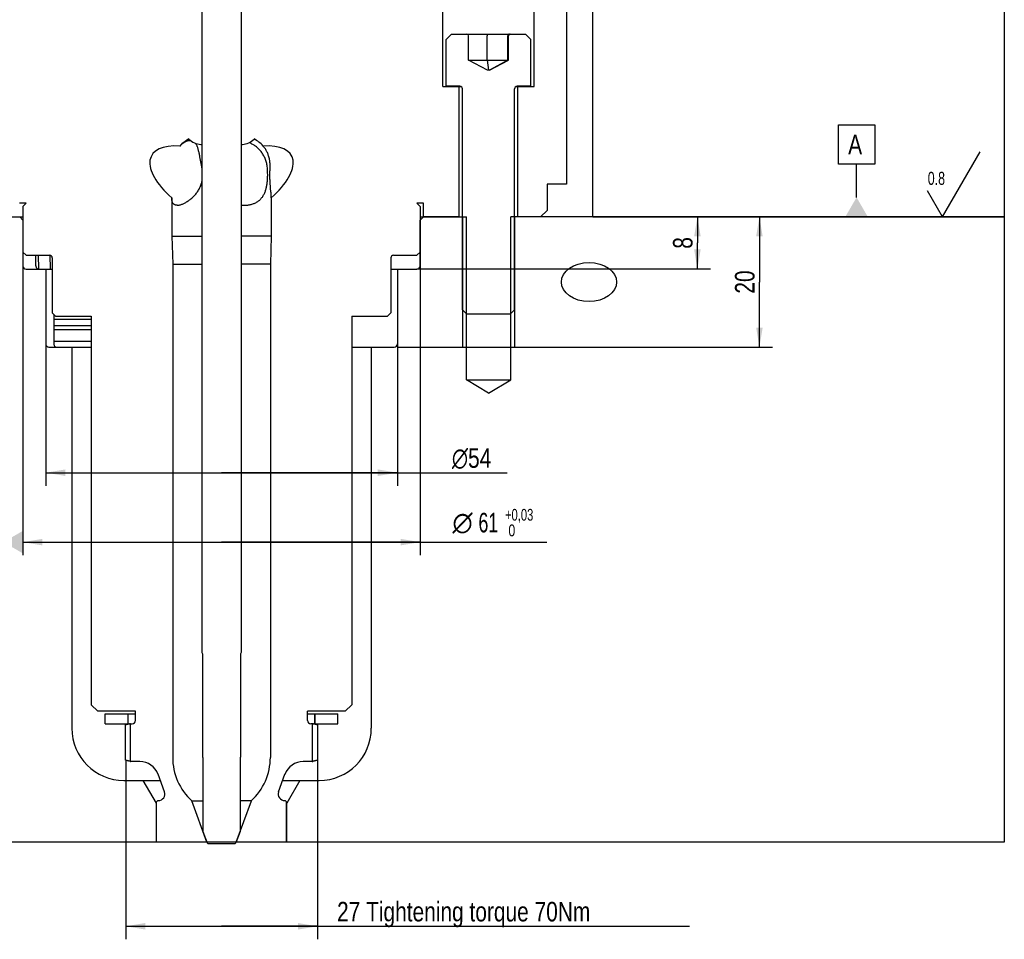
# Model space of a CAD drawing. Extents: x 0 to 1189, y 0 to 841.
# Tile 70 of 80: x 603 to 755, y 428 to 569. Entities that reach past the tile are written whole.
import ezdxf

# ---------------------------------------------------------------- set-up
doc = ezdxf.new("R2010")
doc.units = 0
doc.header["$LTSCALE"] = 65.395
doc.layers.get('0').update_dxf_attribs({"linetype": 'CONTINUOUS'})
for name, color, linetype in [('99M0012_BL10', 7, 'CONTINUOUS'), ('MG46096_3DSLA_N_45_R000_JG_BL12', 7, 'CONTINUOUS'), ('MG46_3DSLA_PPU_WEB_BL11', 7, 'CONTINUOUS'), ('MG46_3DSLA_PSUP_WEB_BL14', 7, 'CONTINUOUS')]:
    doc.layers.add(name, color=color, linetype=linetype)
doc.styles.get("Standard").update_dxf_attribs({"font": 'txt', "width": 0.8})
doc.styles.add('TEXTSTYLE_1', font='gdt', dxfattribs={"width": 0.8})
doc.dimstyles.new('DIMSTYLE_2', dxfattribs={"dimtxt": 3, "dimasz": 3, "dimexe": 2, "dimexo": 0, "dimgap": 0.75, "dimtad": 1, "dimtxsty": 'STANDARD', "dimblk": '_ARROW_FILLED', "dimblk1": '_ARROW_FILLED', "dimblk2": '_ARROW_FILLED', "dimcen": 0.09, "dimazin": 3, "dimtp": 0.3, "dimtm": 0.3, "dimtfac": 1, "dimtofl": 0, "dimtmove": 0, "dimatfit": 3, "dimtolj": 1})
doc.dimstyles.new('DIMSTYLE_4', dxfattribs={"dimtxt": 3, "dimasz": 3, "dimexe": 2, "dimexo": 0, "dimgap": 0.75, "dimtad": 1, "dimtxsty": 'STANDARD', "dimblk": '_ARROW_FILLED', "dimblk1": '_ARROW_FILLED', "dimblk2": '_ARROW_FILLED', "dimcen": 0.09, "dimazin": 3, "dimtp": 0.2, "dimtm": 0.2, "dimtfac": 1, "dimtofl": 0, "dimtmove": 0, "dimatfit": 3, "dimtolj": 1})
doc.dimstyles.new('DIMSTYLE_7', dxfattribs={"dimtxt": 3, "dimasz": 3, "dimexe": 2, "dimexo": 0, "dimgap": 0.75, "dimtad": 1, "dimtxsty": 'STANDARD', "dimblk": '_ARROW_FILLED', "dimblk1": '_ARROW_FILLED', "dimblk2": '_ARROW_FILLED', "dimcen": 0.09, "dimazin": 3, "dimtp": 0.5, "dimtm": 0.5, "dimtfac": 1, "dimtofl": 0, "dimtmove": 0, "dimatfit": 3, "dimtolj": 1})
doc.dimstyles.new('DIMSTYLE_8', dxfattribs={"dimtxt": 3, "dimasz": 3, "dimexe": 2, "dimexo": 0, "dimgap": 0.75, "dimtad": 1, "dimtxsty": 'STANDARD', "dimblk": '_ARROW_FILLED', "dimblk1": '_ARROW_FILLED', "dimblk2": '_ARROW_FILLED', "dimcen": 0.09, "dimazin": 3, "dimtol": 1, "dimtp": 0.03, "dimtfac": 0.6, "dimtofl": 0, "dimtmove": 0, "dimatfit": 3, "dimtolj": 1})

# ---------------------------------------------------------------- blocks, each defined once
blk = doc.blocks.new('_ARROW_FILLED')
at = {"color": 0, "linetype": 'BYBLOCK'}
blk.add_solid([(0, 0), (-1, 0.167), (-1, -0.167)], dxfattribs=at)
blk = doc.blocks.new('*D4')
at = {"color": 2, "linetype": 'CONTINUOUS'}
for p, q in [((607.34, 519.65), (607.34, 497.88)), ((661.34, 519.65), (661.34, 497.88)), ((607.34, 499.88), (634.34, 499.88)), ((661.34, 499.88), (634.34, 499.88)), ((634.34, 499.88), (678.21, 499.88))]:
    blk.add_line(p, q, dxfattribs=at)
at = {"color": 2, "linetype": 'CONTINUOUS', "xscale": 3, "yscale": 3, "zscale": 3, "rotation": 180}
blk.add_blockref('_ARROW_FILLED', (607.34, 499.88), dxfattribs=at)
at = {"color": 2, "linetype": 'CONTINUOUS', "xscale": 3, "yscale": 3, "zscale": 3}
blk.add_blockref('_ARROW_FILLED', (661.34, 499.88), dxfattribs=at)
at = {"color": 2, "linetype": 'CONTINUOUS', "insert": (669.71, 503.63), "char_height": 3, "width": 12.75, "attachment_point": 1, "style": 'TEXTSTYLE_1'}
blk.add_mtext('{\\Fgdt;n}\\Ftxt;54', dxfattribs=at)
blk = doc.blocks.new('*D8')
at = {"color": 2, "linetype": 'CONTINUOUS'}
for p, q in [((707.42, 539.15), (707.42, 535.15)), ((707.42, 531.15), (707.42, 535.15)), ((664.34, 531.15), (709.42, 531.15))]:
    blk.add_line(p, q, dxfattribs=at)
at = {"color": 2, "linetype": 'CONTINUOUS', "xscale": 3, "yscale": 3, "zscale": 3}
for p, rotation in [((707.42, 539.15), 90), ((707.42, 531.15), 270)]:
    blk.add_blockref('_ARROW_FILLED', p, dxfattribs=dict(at, rotation=rotation))
at = {"color": 2, "linetype": 'CONTINUOUS', "insert": (703.67, 535.15), "char_height": 3, "width": 3.5357, "attachment_point": 2, "rotation": 90}
blk.add_mtext('8', dxfattribs=at)
blk = doc.blocks.new('*D21')
at = {"color": 2, "linetype": 'CONTINUOUS'}
for p, q in [((619.62, 455.75), (619.62, 428.25)), ((649.07, 455.75), (649.07, 428.25)), ((619.62, 430.25), (634.34, 430.25)), ((649.07, 430.25), (634.34, 430.25)), ((634.34, 430.25), (706.22, 430.25))]:
    blk.add_line(p, q, dxfattribs=at)
at = {"color": 2, "linetype": 'CONTINUOUS', "xscale": 3, "yscale": 3, "zscale": 3, "rotation": 180}
blk.add_blockref('_ARROW_FILLED', (619.62, 430.25), dxfattribs=at)
at = {"color": 2, "linetype": 'CONTINUOUS', "xscale": 3, "yscale": 3, "zscale": 3}
blk.add_blockref('_ARROW_FILLED', (649.07, 430.25), dxfattribs=at)
at = {"color": 2, "linetype": 'CONTINUOUS', "insert": (652.08, 434), "char_height": 3, "width": 81.2143, "attachment_point": 1}
blk.add_mtext('27 Tightening torque 70Nm', dxfattribs=at)
blk = doc.blocks.new('*D23')
at = {"color": 2, "linetype": 'CONTINUOUS'}
for p, q in [((617.85, 661.85), (540.71, 661.85)), ((542.71, 661.85), (542.71, 600.5)), ((542.71, 539.15), (542.71, 600.5))]:
    blk.add_line(p, q, dxfattribs=at)
at = {"color": 2, "linetype": 'CONTINUOUS', "xscale": 3, "yscale": 3, "zscale": 3}
for p, rotation in [((542.71, 661.85), 90), ((542.71, 539.15), 270)]:
    blk.add_blockref('_ARROW_FILLED', p, dxfattribs=dict(at, rotation=rotation))
at = {"color": 2, "linetype": 'CONTINUOUS', "insert": (538.96, 600.5), "char_height": 3, "width": 15.75, "attachment_point": 2, "rotation": 90}
blk.add_mtext('122,7', dxfattribs=at)
blk = doc.blocks.new('*D27')
at = {"color": 2, "linetype": 'CONTINUOUS'}
for p, q in [((707.42, 539.15), (718.94, 539.15)), ((716.94, 539.15), (716.94, 529.15)), ((716.94, 519.15), (716.94, 529.15)), ((661.34, 519.15), (718.94, 519.15))]:
    blk.add_line(p, q, dxfattribs=at)
at = {"color": 2, "linetype": 'CONTINUOUS', "xscale": 3, "yscale": 3, "zscale": 3}
for p, rotation in [((716.94, 539.15), 90), ((716.94, 519.15), 270)]:
    blk.add_blockref('_ARROW_FILLED', p, dxfattribs=dict(at, rotation=rotation))
at = {"color": 2, "linetype": 'CONTINUOUS', "insert": (713.19, 529.15), "char_height": 3, "width": 7.0714, "attachment_point": 2, "rotation": 90}
blk.add_mtext('20', dxfattribs=at)
blk = doc.blocks.new('*D28')
at = {"color": 2, "linetype": 'CONTINUOUS'}
for p, q in [((603.84, 539.15), (603.84, 487.22)), ((664.84, 539.15), (664.84, 487.22)), ((603.84, 489.22), (634.34, 489.22)), ((664.84, 489.22), (634.34, 489.22)), ((634.34, 489.22), (684.3, 489.22))]:
    blk.add_line(p, q, dxfattribs=at)
at = {"color": 2, "linetype": 'CONTINUOUS', "xscale": 3, "yscale": 3, "zscale": 3, "rotation": 180}
blk.add_blockref('_ARROW_FILLED', (603.84, 489.22), dxfattribs=at)
at = {"color": 2, "linetype": 'CONTINUOUS', "xscale": 3, "yscale": 3, "zscale": 3}
blk.add_blockref('_ARROW_FILLED', (664.84, 489.22), dxfattribs=at)
at = {"color": 2, "linetype": 'CONTINUOUS', "style": 'TEXTSTYLE_1'}
blk.add_text('n', height=3, dxfattribs=at).set_placement((669.8, 490.72))
at = {"color": 2, "linetype": 'CONTINUOUS'}
for s, height, width, p in [('61', 3, 0.678571, (673.8, 490.72)), ('+0,03', 1.8, 0.714286, (677.87, 492.52)), (' 0', 1.8, 0.785714, (677.87, 490.12))]:
    blk.add_text(s, height=height, dxfattribs=dict(at, width=width)).set_placement(p)
blk = doc.blocks.new('SF0_BL19', base_point=(746.79, 544.15))
at = {"color": 2, "linetype": 'CONTINUOUS'}
for q in [(750.84, 549.15), (742.75, 543.15)]:
    blk.add_line((745.06, 539.15), q, dxfattribs=at)
at = {"color": 2, "linetype": 'CONTINUOUS', "width": 0.714286}
blk.add_text('0.8', height=2, dxfattribs=at).set_placement((742.79, 544.06))
blk = doc.blocks.new('99M0012_BL10', base_point=(734.44, 546.21))
at = {"layer": '99M0012_BL10', "color": 2, "linetype": 'CONTINUOUS'}
for p, q in [((729.07, 553.26), (734.64, 553.26)), ((729.07, 547.26), (729.07, 553.26)), ((734.64, 553.26), (734.64, 547.26)), ((734.64, 547.26), (729.07, 547.26)), ((731.86, 542.15), (731.86, 547.26)), ((727.63, 539.15), (741.25, 539.15))]:
    blk.add_line(p, q, dxfattribs=at)
blk.add_solid([(733.59, 539.15), (730.13, 539.15), (731.86, 542.15)], dxfattribs=at)
at = {"layer": '99M0012_BL10', "color": 2, "linetype": 'CONTINUOUS', "insert": (730.57, 551.76), "char_height": 3, "width": 3.8571, "attachment_point": 1}
blk.add_mtext('A', dxfattribs=at)
blk = doc.blocks.new('MG46_3DSLA_PPU_WEB_BL11', base_point=(604.15, 524.71))
at = {"layer": 'MG46_3DSLA_PPU_WEB_BL11', "color": 7, "linetype": 'CONTINUOUS'}
for p, q in [((596.74, 539.15), (603.84, 539.15)), ((603.35, 539.15), (603.84, 538.66)), ((603.84, 538.66), (603.84, 531.65)), ((664.84, 539.15), (671.94, 539.15)), ((664.84, 538.65), (665.34, 539.15)), ((664.84, 531.65), (664.84, 538.65)), ((671.94, 514.15), (671.94, 539.15)), ((754.55, 539.15), (678.74, 539.15)), ((678.74, 514.15), (678.74, 539.15)), ((754.55, 539.15), (754.55, 443.15)), ((605.83, 531.65), (605.83, 533.25)), ((604.34, 531.15), (608.34, 531.15)), ((607.34, 531.15), (607.34, 519.65)), ((660.34, 531.15), (664.34, 531.15)), ((661.34, 531.15), (661.34, 519.65)), ((608.58, 524.17), (608.58, 519.65)), ((607.84, 519.15), (614.34, 519.15)), ((611.34, 519.15), (611.34, 460.65)), ((654.34, 519.15), (660.84, 519.15)), ((657.34, 519.15), (657.34, 460.65)), ((671.34, 519.15), (679.34, 519.15)), ((671.94, 514.15), (678.74, 514.15)), ((675.34, 512.11), (671.94, 514.15)), ((675.34, 512.11), (678.74, 514.15)), ((619.34, 452.65), (624.94, 452.65)), ((624.34, 449.15), (622.32, 452.65)), ((643.74, 452.65), (649.34, 452.65)), ((646.36, 452.65), (644.34, 449.15)), ((624.34, 443.15), (624.34, 449.15)), ((644.34, 443.15), (644.34, 449.15)), ((624.34, 443.15), (514.13, 443.15)), ((754.55, 443.15), (644.34, 443.15))]:
    blk.add_line(p, q, dxfattribs=at)
at = {"layer": 'MG46_3DSLA_PPU_WEB_BL11', "color": 2, "linetype": 'CONTINUOUS'}
for p, q in [((671.34, 539.15), (671.34, 519.15)), ((679.34, 539.15), (679.34, 519.15))]:
    blk.add_line(p, q, dxfattribs=at)
at = {"layer": 'MG46_3DSLA_PPU_WEB_BL11', "color": 7, "linetype": 'CONTINUOUS'}
for points in [[(605.83, 531.65), (605.84, 531.56), (605.86, 531.47), (605.89, 531.38), (605.94, 531.31), (606, 531.24), (606.07, 531.19), (606.14, 531.17), (606.22, 531.15)], [(608.58, 519.65), (608.59, 519.56), (608.61, 519.47), (608.64, 519.39), (608.69, 519.31), (608.75, 519.24), (608.82, 519.19), (608.9, 519.17), (608.98, 519.15)]]:
    blk.add_lwpolyline(points, dxfattribs=at)
for centre, radius, start, end in [((604.34, 531.65), 0.5, 180, 270), ((664.34, 531.65), 0.5, 270, 360), ((607.84, 519.65), 0.5, 180, 270), ((660.84, 519.65), 0.5, 270, 360), ((619.34, 460.65), 8, 180, 270), ((649.34, 460.65), 8, 270, 360)]:
    blk.add_arc(centre, radius, start, end, dxfattribs=at)
blk.add_ellipse((690.77, 529.15), major_axis=(-4.24, 0), ratio=0.707107, dxfattribs=at)
blk = doc.blocks.new('MG46096_3DSLA_N_45_R000_JG_BL12', base_point=(605.63, 511.41))
at = {"layer": 'MG46096_3DSLA_N_45_R000_JG_BL12', "color": 7, "linetype": 'CONTINUOUS'}
for p, q in [((668.34, 559.15), (668.34, 620.35)), ((682.34, 559.15), (682.34, 620.35)), ((687.34, 618.15), (687.34, 544.15)), ((631.34, 588.15), (631.34, 472.29)), ((637.34, 588.15), (637.34, 472.29)), ((631.32, 578.3), (631.32, 550.25)), ((637.37, 578.3), (637.37, 550.25)), ((668.84, 566.4), (669.64, 567.2)), ((669.64, 567.2), (681.04, 567.2)), ((675.16, 567.05), (675.16, 567.02)), ((681.84, 566.4), (681.04, 567.2)), ((668.84, 559.2), (668.84, 566.4)), ((672.27, 563.2), (672.27, 566.94)), ((675.16, 567.02), (675.16, 566.99)), ((675.16, 566.99), (675.16, 566.96)), ((675.16, 563.2), (675.16, 566.96)), ((678.32, 563.2), (678.32, 566.94)), ((678.42, 563.2), (678.42, 566.94)), ((681.84, 559.2), (681.84, 566.4)), ((672.27, 563.2), (678.42, 563.2)), ((675.19, 561.67), (672.27, 563.2)), ((675.16, 563.2), (675.33, 561.67)), ((678.32, 563.2), (675.5, 561.67)), ((675.5, 561.67), (678.42, 563.2)), ((675.5, 561.67), (675.19, 561.67)), ((668.34, 559.15), (671.14, 559.15)), ((670.94, 559.2), (668.84, 559.2)), ((670.84, 539.15), (670.84, 559.15)), ((671.34, 524.88), (671.34, 558.8)), ((679.34, 524.88), (679.34, 558.8)), ((679.55, 559.15), (682.34, 559.15)), ((681.84, 559.2), (679.74, 559.2)), ((679.84, 539.15), (679.84, 559.15)), ((629.34, 551.12), (629.34, 551.09)), ((639.34, 551.12), (639.34, 551.09)), ((631.14, 550.25), (631.32, 550.25)), ((637.34, 550.25), (637.54, 550.25)), ((631.08, 548.09), (631.02, 548.38)), ((631.21, 547.34), (631.08, 548.09)), ((631.27, 547.03), (631.21, 547.34)), ((641.94, 542.97), (641.88, 543.58)), ((687.34, 544.15), (684.34, 544.15)), ((684.34, 544.15), (684.34, 540.15)), ((626.69, 542.09), (626.69, 536.2)), ((640.34, 541.88), (640.37, 541.91)), ((641.99, 542.09), (641.99, 536.2)), ((604.34, 541.25), (603.34, 541.25)), ((603.84, 540.75), (604.34, 541.25)), ((603.84, 540.75), (603.84, 533.75)), ((665.34, 541.25), (664.34, 541.25)), ((664.84, 540.75), (664.34, 541.25)), ((664.84, 540.75), (664.84, 533.75)), ((665.34, 539.15), (665.34, 541.25)), ((683.34, 539.15), (684.34, 540.15)), ((664.84, 539.15), (665.25, 539.15)), ((670.84, 539.15), (665.34, 539.15)), ((683.34, 539.15), (679.84, 539.15)), ((626.69, 536.2), (631.34, 536.2)), ((626.69, 536.2), (626.84, 531.9)), ((641.99, 536.2), (637.34, 536.2)), ((641.99, 536.2), (641.84, 531.9)), ((603.84, 533.75), (604.34, 533.25)), ((604.34, 533.25), (607.94, 533.25)), ((606.19, 533.25), (606.22, 531.15)), ((607.99, 533.25), (608.02, 531.15)), ((608.34, 532.85), (608.34, 524.4)), ((660.34, 532.85), (660.34, 524.4)), ((660.74, 533.25), (664.34, 533.25)), ((664.84, 533.75), (664.34, 533.25)), ((626.84, 531.9), (631.34, 531.9)), ((626.84, 531.9), (626.84, 456.16)), ((641.84, 531.9), (637.34, 531.9)), ((641.84, 531.9), (641.84, 456.16)), ((672.02, 524.2), (671.34, 524.88)), ((678.67, 524.2), (679.34, 524.88)), ((608.34, 524.4), (608.84, 523.9)), ((614.34, 523.4), (608.58, 523.4)), ((608.84, 523.9), (614.34, 523.9)), ((614.34, 523.9), (614.34, 464.25)), ((654.34, 523.9), (659.84, 523.9)), ((654.34, 523.9), (654.34, 464.25)), ((660.34, 524.4), (659.84, 523.9)), ((678.67, 524.2), (672.02, 524.2)), ((614.34, 522.4), (608.58, 522.4)), ((614.34, 521.8), (608.58, 521.8)), ((614.34, 520), (608.58, 520)), ((631.34, 472.29), (631.44, 472.05)), ((631.44, 472.05), (631.44, 456.2)), ((637.34, 472.29), (637.24, 472.05)), ((637.24, 472.05), (637.24, 456.2)), ((614.34, 464.25), (615.34, 463.25)), ((654.34, 464.25), (653.34, 463.25)), ((621.14, 463.25), (615.34, 463.25)), ((616.49, 462.85), (621.14, 462.85)), ((616.49, 461.35), (616.49, 462.85)), ((620.01, 461.35), (620.01, 462.85)), ((621.14, 461.85), (621.14, 463.25)), ((653.34, 463.25), (647.54, 463.25)), ((647.54, 461.85), (647.54, 463.25)), ((647.54, 462.85), (652.19, 462.85)), ((648.62, 462.85), (648.62, 461.35)), ((648.7, 461.35), (648.7, 462.85)), ((652.19, 461.35), (652.19, 462.85)), ((616.49, 461.35), (620.64, 461.35)), ((620.35, 461.34), (620.44, 461.35)), ((620.36, 455.57), (620.36, 461.34)), ((648.24, 461.35), (648.04, 461.35)), ((648.34, 461.34), (648.24, 461.35)), ((648.28, 461.35), (652.19, 461.35)), ((648.33, 455.57), (648.33, 461.34)), ((619.62, 455.75), (619.62, 461.16)), ((649.07, 461.16), (649.07, 455.75)), ((620.35, 455.57), (620.44, 455.55)), ((621.79, 455.55), (620.44, 455.55)), ((631.44, 456.2), (631.49, 456.15)), ((631.49, 456.15), (631.49, 444.8)), ((637.24, 456.2), (637.19, 456.15)), ((637.19, 456.15), (637.19, 444.8)), ((648.24, 455.55), (646.9, 455.55)), ((648.24, 455.55), (648.34, 455.57)), ((625.58, 450.9), (624.61, 453.58)), ((643.1, 450.9), (644.08, 453.58)), ((624.34, 449.35), (624.54, 449.55)), ((624.34, 443.15), (624.34, 449.35)), ((624.54, 449.55), (624.64, 449.55)), ((629.77, 449.52), (631.49, 449.52)), ((632.08, 443.15), (629.77, 449.52)), ((636.6, 443.15), (638.92, 449.52)), ((638.92, 449.52), (637.19, 449.52)), ((644.04, 449.55), (644.14, 449.55)), ((644.34, 449.35), (644.14, 449.55)), ((644.34, 443.15), (644.34, 449.35)), ((631.49, 444.8), (632.13, 443.05)), ((637.19, 444.8), (636.56, 443.05)), ((632.09, 443.15), (624.34, 443.15)), ((632.13, 443.05), (632.23, 442.95)), ((636.56, 443.05), (636.46, 442.95)), ((644.34, 443.15), (636.6, 443.15)), ((632.23, 442.95), (636.46, 442.95))]:
    blk.add_line(p, q, dxfattribs=at)
for points in [[(675.14, 567.2), (675.14, 567.2), (675.14, 567.2), (675.14, 567.2), (675.15, 567.19), (675.15, 567.19), (675.15, 567.18), (675.15, 567.17), (675.15, 567.16), (675.15, 567.15), (675.15, 567.14), (675.15, 567.13), (675.15, 567.12), (675.15, 567.11), (675.15, 567.09), (675.15, 567.08), (675.16, 567.07), (675.16, 567.05)], [(678.57, 567.2), (678.55, 567.2), (678.53, 567.2), (678.51, 567.2), (678.5, 567.19), (678.48, 567.19), (678.46, 567.18), (678.45, 567.17), (678.43, 567.16), (678.42, 567.15), (678.41, 567.14), (678.39, 567.13), (678.38, 567.12), (678.37, 567.11), (678.36, 567.09), (678.35, 567.08), (678.34, 567.07), (678.34, 567.05), (678.33, 567.04), (678.33, 567.02), (678.32, 567.01), (678.32, 566.99), (678.32, 566.98), (678.32, 566.96), (678.32, 566.94)], [(627.96, 550.03), (628.03, 550.11), (628.1, 550.18), (628.16, 550.24), (628.23, 550.3), (628.3, 550.36), (628.36, 550.41), (628.43, 550.46), (628.49, 550.51), (628.56, 550.55), (628.62, 550.59), (628.68, 550.63), (628.75, 550.67), (628.81, 550.7), (628.87, 550.73), (628.92, 550.75), (628.98, 550.78), (629.03, 550.8), (629.08, 550.82), (629.13, 550.83), (629.18, 550.85), (629.23, 550.86), (629.28, 550.87), (629.33, 550.88), (629.38, 550.89), (629.42, 550.9), (629.47, 550.9), (629.52, 550.9), (629.56, 550.9)], [(631.02, 548.38), (631, 548.52), (630.97, 548.65), (630.94, 548.78), (630.92, 548.91), (630.89, 549.03), (630.86, 549.16), (630.83, 549.27), (630.8, 549.39), (630.77, 549.5), (630.74, 549.6), (630.71, 549.7), (630.68, 549.8), (630.65, 549.89), (630.62, 549.97), (630.58, 550.05), (630.55, 550.13), (630.52, 550.2), (630.48, 550.27), (630.45, 550.33), (630.41, 550.39), (630.39, 550.43)], [(639.24, 550.21), (639.13, 550.27), (639.02, 550.33), (638.91, 550.39), (638.8, 550.45), (638.69, 550.5), (638.58, 550.54), (638.57, 550.55)], [(641.38, 546.7), (641.36, 546.87), (641.34, 547.03), (641.31, 547.19), (641.28, 547.35), (641.24, 547.5), (641.2, 547.65), (641.15, 547.81), (641.1, 547.96), (641.04, 548.1), (640.98, 548.25), (640.91, 548.39), (640.84, 548.53), (640.76, 548.66), (640.68, 548.79), (640.6, 548.92), (640.51, 549.05), (640.41, 549.17), (640.32, 549.29), (640.22, 549.4), (640.12, 549.51), (640.01, 549.61), (639.91, 549.71), (639.8, 549.81), (639.69, 549.9), (639.58, 549.98), (639.47, 550.06), (639.36, 550.14), (639.24, 550.21)], [(641.8, 546.7), (641.81, 546.86), (641.81, 547.02), (641.8, 547.18), (641.79, 547.33), (641.78, 547.49), (641.76, 547.64), (641.74, 547.79), (641.72, 547.93), (641.69, 548.08), (641.65, 548.22), (641.61, 548.36), (641.57, 548.5), (641.53, 548.63), (641.48, 548.76), (641.43, 548.89), (641.38, 549.01), (641.32, 549.13), (641.26, 549.25), (641.2, 549.36), (641.14, 549.47), (641.07, 549.58), (641, 549.68), (640.93, 549.77), (640.86, 549.86), (640.79, 549.95), (640.72, 550.03)], [(631.34, 546.7), (631.3, 546.87), (631.27, 547.03)], [(640.37, 541.91), (640.45, 542), (640.53, 542.1), (640.61, 542.2), (640.68, 542.3), (640.75, 542.41), (640.81, 542.51), (640.87, 542.62), (640.93, 542.74), (640.98, 542.85), (641.03, 542.97), (641.07, 543.09), (641.11, 543.21), (641.15, 543.33), (641.19, 543.45), (641.22, 543.58), (641.25, 543.71), (641.27, 543.83), (641.3, 543.96), (641.32, 544.09), (641.34, 544.23), (641.36, 544.36), (641.37, 544.5), (641.39, 544.64), (641.4, 544.78), (641.41, 544.92), (641.41, 545.06), (641.42, 545.21), (641.42, 545.36), (641.43, 545.52), (641.43, 545.67), (641.42, 545.84), (641.42, 546), (641.41, 546.17), (641.4, 546.34), (641.39, 546.52), (641.38, 546.7)], [(641.88, 543.58), (641.85, 543.83), (641.84, 543.96), (641.83, 544.09), (641.82, 544.23), (641.81, 544.36), (641.8, 544.5), (641.8, 544.63), (641.79, 544.77), (641.78, 544.92), (641.78, 545.06), (641.78, 545.21), (641.77, 545.36), (641.77, 545.52), (641.77, 545.67), (641.77, 545.84), (641.78, 546), (641.78, 546.17), (641.79, 546.34), (641.79, 546.52), (641.8, 546.7)], [(627.53, 540.93), (627.6, 540.94), (627.68, 540.94), (627.77, 540.95), (627.85, 540.97), (627.94, 540.99), (628.04, 541.02), (628.13, 541.04), (628.23, 541.08), (628.33, 541.12), (628.43, 541.16), (628.54, 541.21), (628.64, 541.26), (628.75, 541.31), (628.86, 541.37), (628.97, 541.44), (629.09, 541.51), (629.2, 541.59), (629.31, 541.66), (629.43, 541.75), (629.54, 541.83), (629.65, 541.93), (629.77, 542.02), (629.88, 542.12), (629.98, 542.22), (630.09, 542.33), (630.19, 542.44), (630.29, 542.55), (630.39, 542.66), (630.48, 542.78), (630.57, 542.9), (630.66, 543.02), (630.74, 543.14), (630.82, 543.27), (630.89, 543.39), (630.96, 543.52), (631.02, 543.65), (631.08, 543.78), (631.14, 543.91), (631.19, 544.04), (631.23, 544.18), (631.28, 544.31), (631.32, 544.45), (631.34, 544.57)], [(641.99, 542.09), (641.99, 542.19), (641.99, 542.3), (641.98, 542.4), (641.98, 542.51), (641.97, 542.62), (641.96, 542.73), (641.95, 542.85), (641.94, 542.97)], [(627.11, 541.02), (627.1, 541.03), (627.05, 541.06), (627, 541.1), (626.96, 541.14), (626.92, 541.18), (626.89, 541.22), (626.85, 541.27), (626.82, 541.33), (626.8, 541.39), (626.77, 541.45), (626.75, 541.52), (626.74, 541.59), (626.72, 541.66), (626.71, 541.74), (626.7, 541.83), (626.7, 541.91), (626.69, 542), (626.69, 542.09)], [(637.82, 540.93), (637.96, 540.94), (638.09, 540.94), (638.23, 540.95), (638.37, 540.97), (638.5, 540.98), (638.63, 541.01), (638.76, 541.03), (638.89, 541.06), (639.01, 541.1), (639.13, 541.14), (639.25, 541.18), (639.37, 541.22), (639.48, 541.27), (639.59, 541.33), (639.7, 541.39), (639.81, 541.45), (639.91, 541.52), (640.01, 541.59), (640.1, 541.66), (640.2, 541.74), (640.29, 541.82), (640.34, 541.88)], [(627.53, 540.93), (627.46, 540.94), (627.39, 540.94), (627.32, 540.95), (627.26, 540.97), (627.21, 540.98), (627.15, 541.01), (627.11, 541.02)], [(637.34, 540.96), (637.36, 540.95), (637.52, 540.94), (637.67, 540.94), (637.82, 540.93)], [(620.35, 461.34), (620.27, 461.32), (620.2, 461.31), (620.13, 461.29), (620.06, 461.28), (619.99, 461.26), (619.92, 461.24), (619.84, 461.23), (619.77, 461.21), (619.7, 461.19), (619.63, 461.17)], [(649.06, 461.17), (648.98, 461.19), (648.91, 461.21), (648.84, 461.23), (648.77, 461.24), (648.7, 461.26), (648.63, 461.28), (648.55, 461.29), (648.48, 461.31), (648.41, 461.32), (648.34, 461.34)], [(619.62, 461.16), (619.62, 461.16), (619.62, 461.16), (619.62, 461.16), (619.62, 461.16), (619.63, 461.17)], [(649.06, 461.17), (649.06, 461.16), (649.06, 461.16), (649.07, 461.16), (649.07, 461.16), (649.07, 461.16)], [(619.63, 455.74), (619.62, 455.74), (619.62, 455.75), (619.62, 455.75), (619.62, 455.75), (619.62, 455.75)], [(620.35, 455.57), (620.27, 455.58), (620.2, 455.6), (620.13, 455.61), (620.06, 455.63), (619.99, 455.65), (619.92, 455.66), (619.84, 455.68), (619.77, 455.7), (619.7, 455.72), (619.63, 455.74)], [(649.06, 455.74), (648.98, 455.72), (648.91, 455.7), (648.84, 455.68), (648.77, 455.66), (648.7, 455.65), (648.63, 455.63), (648.55, 455.61), (648.48, 455.6), (648.41, 455.58), (648.34, 455.57)], [(649.07, 455.75), (649.07, 455.75), (649.07, 455.75), (649.06, 455.75), (649.06, 455.74), (649.06, 455.74)]]:
    blk.add_lwpolyline(points, dxfattribs=at)
for centre, radius, start, end in [((670.94, 558.8), 0.4, 0, 90), ((679.74, 558.8), 0.4, 90, 180), ((631.69, 546.7), 5, 118.0343, 138.2678), ((631.44, 553.24), 3, 225.7012, 264.353), ((637.25, 553.24), 3, 275.647, 314.2988), ((636.99, 546.7), 5, 41.7322, 61.9657), ((607.94, 532.85), 0.4, 0, 90), ((660.74, 532.85), 0.4, 90, 180), ((620.64, 461.85), 0.5, 270, 360), ((648.04, 461.85), 0.5, 180, 270), ((621.79, 452.55), 3, 20, 90), ((635.84, 456.16), 9, 180, 227.5296), ((632.84, 456.16), 9, 312.4704, 360), ((646.9, 452.55), 3, 90, 160), ((624.64, 450.55), 1, 270, 20), ((644.04, 450.55), 1, 160, 270)]:
    blk.add_arc(centre, radius, start, end, dxfattribs=at)
for centre, major_axis, ratio, start_param, end_param in [((672.01, 566.94), (0.26, 0), 0.99863, 0, 1.570796), ((678.68, 566.94), (-0.26, 0), 0.99863, -1.570796, 0), ((634.34, 542.88), (10.77, -5.63), 0.411455, 2.400899, 4.156614), ((634.34, 542.88), (10.77, 5.63), 0.411455, -1.015021, 0.740693)]:
    blk.add_ellipse(centre, major_axis=major_axis, ratio=ratio, start_param=start_param, end_param=end_param, dxfattribs=at)
blk = doc.blocks.new('MG46_3DSLA_PSUP_WEB_BL14', base_point=(604.15, 476.81))
at = {"layer": 'MG46_3DSLA_PSUP_WEB_BL14', "color": 7, "linetype": 'CONTINUOUS'}
for p, q in [((754.55, 625.15), (754.55, 539.15)), ((691.34, 539.15), (691.34, 620.15)), ((691.34, 539.15), (754.55, 539.15))]:
    blk.add_line(p, q, dxfattribs=at)

msp = doc.modelspace()

# ---------------------------------------------------------------- linework, layer by layer
at = {"color": 7, "linetype": 'CONTINUOUS'}
msp.add_line((754.551, 443.154), (514.134, 443.154), dxfattribs=at)
at = {"color": 2, "linetype": 'CONTINUOUS'}
msp.add_solid([(603.843, 490.954), (603.843, 487.49), (600.843, 489.222)], dxfattribs=at)

# ---------------------------------------------------------------- block references
msp.add_blockref('SF0_BL19', (746.794, 544.154), dxfattribs=at)
at = {"layer": '99M0012_BL10'}
msp.add_blockref('99M0012_BL10', (734.442, 546.207), dxfattribs=at)
at = {"layer": 'MG46096_3DSLA_N_45_R000_JG_BL12'}
msp.add_blockref('MG46096_3DSLA_N_45_R000_JG_BL12', (605.627, 511.409), dxfattribs=at)
at = {"layer": 'MG46_3DSLA_PPU_WEB_BL11'}
msp.add_blockref('MG46_3DSLA_PPU_WEB_BL11', (604.153, 524.706), dxfattribs=at)
at = {"layer": 'MG46_3DSLA_PSUP_WEB_BL14'}
msp.add_blockref('MG46_3DSLA_PSUP_WEB_BL14', (604.153, 476.809), dxfattribs=at)

# ---------------------------------------------------------------- dimensions: what is measured, and where the dimension line sits
at = {"color": 2, "linetype": 'CONTINUOUS'}
for base, p1, p2, angle, dimstyle, picture, middle in [((542.71, 661.854), (589.943, 539.154), (617.853, 661.854), 90, 'DIMSTYLE_7', '*D23', (542.71, 600.076)), ((716.94, 519.154), (707.415, 539.154), (661.343, 519.154), 270, 'DIMSTYLE_4', '*D27', (716.94, 528.726)), ((707.415, 539.154), (664.343, 531.154), (678.743, 539.154), 90, 'DIMSTYLE_4', '*D8', (707.415, 534.726))]:
    dim = msp.add_linear_dim(base=base, p1=p1, p2=p2, angle=angle, dimstyle=dimstyle, dxfattribs=at)
    dim.commit()
    dim.dimension.update_dxf_attribs({"geometry": picture, "text_midpoint": middle, "dimtype": 160})
for base, p1, p2, text, dimstyle, picture, middle in [((603.843, 489.222), (664.843, 539.154), (603.843, 539.154), '%%c<>', 'DIMSTYLE_8', '*D28', (677.05, 489.222)), ((619.618, 430.254), (649.067, 455.747), (619.618, 455.747), '<> Tightening torque 70Nm', 'DIMSTYLE_4', '*D21', (679.148, 430.254))]:
    dim = msp.add_linear_dim(base=base, p1=p1, p2=p2, angle=180, text=text, dimstyle=dimstyle, dxfattribs=at)
    dim.commit()
    dim.dimension.update_dxf_attribs({"geometry": picture, "text_midpoint": middle, "dimtype": 160})
dim = msp.add_linear_dim(base=(661.343, 499.883), p1=(607.343, 519.654), p2=(661.343, 519.654), text='%%c<>', dimstyle='DIMSTYLE_2', dxfattribs=at)
dim.commit()
dim.dimension.update_dxf_attribs({"geometry": '*D4', "text_midpoint": (673.965, 499.883), "dimtype": 160})

doc.saveas('drawing.dxf')
